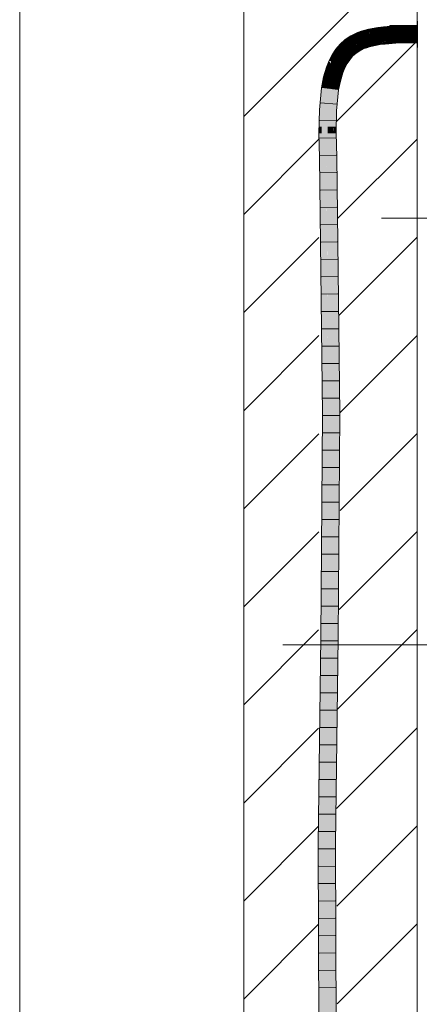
# Model space of a CAD drawing. Extents: x -420 to 300, y 62 to 1162.
# Tile 101 of 130: x 233.52 to 239.28, y 642.15 to 656.35. Entities that reach past the tile are written whole.
import ezdxf
from ezdxf.lldxf.tags import DXFTag

# ---------------------------------------------------------------- set-up
doc = ezdxf.new("R2010")
doc.units = 0
doc.layers.get('0').update_dxf_attribs({"lineweight": 35})
doc.layers.add('E_Detail_Linie_Text_Bem', color=7, linetype='Continuous', lineweight=13)
for name, color, linetype, lineweight, true_color in [('E_Detail_Wandschraffur', 7, 'Continuous', 5, 0xc0c0c0), ('E_Leerrohr 25-A06G9FCX8I', 7, 'Continuous', 9, 0xff8000), ('E_Leerrohr 25-Shading', 7, 'Continuous', 9, 0xff8000)]:
    doc.layers.add(name, color=color, linetype=linetype, lineweight=lineweight, true_color=true_color)
tags = doc.linetypes.add('fein_strichliert', pattern=[4, 1, -2, 1]).pattern_tags.tags
tags[8:9] = [DXFTag(74, 4), DXFTag(75, 0), DXFTag(340, '0'), DXFTag(46, 0.0), DXFTag(50, 0.0), DXFTag(44, 0.0), DXFTag(45, 0.0)]
tags[6:7] = [DXFTag(74, 4), DXFTag(75, 0), DXFTag(340, '0'), DXFTag(46, 0.0), DXFTag(50, 0.0), DXFTag(44, 0.0), DXFTag(45, 0.0)]
tags[4:5] = [DXFTag(74, 4), DXFTag(75, 0), DXFTag(340, '0'), DXFTag(46, 0.0), DXFTag(50, 0.0), DXFTag(44, 0.0), DXFTag(45, 0.0)]
tags = doc.linetypes.add('fein_strichliert-A06G9FCV8I', pattern=[4, 1, -2, 1]).pattern_tags.tags
tags[8:9] = [DXFTag(74, 4), DXFTag(75, 0), DXFTag(340, '0'), DXFTag(46, 0.0), DXFTag(50, 0.0), DXFTag(44, 0.0), DXFTag(45, 0.0)]
tags[6:7] = [DXFTag(74, 4), DXFTag(75, 0), DXFTag(340, '0'), DXFTag(46, 0.0), DXFTag(50, 0.0), DXFTag(44, 0.0), DXFTag(45, 0.0)]
tags[4:5] = [DXFTag(74, 4), DXFTag(75, 0), DXFTag(340, '0'), DXFTag(46, 0.0), DXFTag(50, 0.0), DXFTag(44, 0.0), DXFTag(45, 0.0)]
tags = doc.linetypes.add('STRICHPUNKT2-A06G9FCY8I', pattern=[12.7, 6.35, -3.175, 0, -3.175]).pattern_tags.tags
tags[10:11] = [DXFTag(74, 4), DXFTag(75, 0), DXFTag(340, '0'), DXFTag(46, 0.0), DXFTag(50, 0.0), DXFTag(44, 0.0), DXFTag(45, 0.0)]
tags[8:9] = [DXFTag(74, 4), DXFTag(75, 0), DXFTag(340, '0'), DXFTag(46, 0.0), DXFTag(50, 0.0), DXFTag(44, 0.0), DXFTag(45, 0.0)]
tags[6:7] = [DXFTag(74, 4), DXFTag(75, 0), DXFTag(340, '0'), DXFTag(46, 0.0), DXFTag(50, 0.0), DXFTag(44, 0.0), DXFTag(45, 0.0)]
tags[4:5] = [DXFTag(74, 4), DXFTag(75, 0), DXFTag(340, '0'), DXFTag(46, 0.0), DXFTag(50, 0.0), DXFTag(44, 0.0), DXFTag(45, 0.0)]

# ---------------------------------------------------------------- blocks, each defined once
blk = doc.blocks.new('Shading-A06G9EZD8I', base_point=(169.783, 721.989))
at = {"layer": 'E_Leerrohr 25-Shading', "color": 43, "true_color": 0xd7ab7f}
for points in [[(238.598, 656.224), (238.544, 656.212), (238.604, 656.196), (238.552, 656.177)], [(238.679, 656.238), (238.598, 656.224), (238.681, 656.219), (238.604, 656.196)], [(238.604, 656.196), (238.605, 656.188), (238.681, 656.219), (238.684, 656.201)], [(238.763, 656.248), (238.679, 656.238), (238.764, 656.236), (238.681, 656.219)], [(238.681, 656.219), (238.684, 656.201), (238.764, 656.236), (238.766, 656.211)], [(238.926, 656.26), (238.763, 656.248), (238.927, 656.256), (238.764, 656.236)], [(238.764, 656.236), (238.766, 656.211), (238.927, 656.256), (238.928, 656.223)], [(239.09, 656.264), (238.926, 656.26), (239.09, 656.263), (238.927, 656.256)], [(238.927, 656.256), (238.928, 656.223), (239.09, 656.263), (239.09, 656.227)], [(239.09, 656.264), (239.09, 656.227), (239.246, 656.264), (239.246, 656.228)], [(238.289, 656.115), (238.21, 656.062), (238.305, 656.089), (238.22, 656.05)], [(238.305, 656.089), (238.22, 656.05), (238.24, 656.038), (238.232, 656.034)], [(238.305, 656.089), (238.24, 656.038), (238.308, 656.084)], [(238.34, 656.142), (238.289, 656.115), (238.344, 656.103), (238.305, 656.089)], [(238.305, 656.089), (238.308, 656.084), (238.344, 656.103)], [(238.34, 656.142), (238.356, 656.109), (238.389, 656.164), (238.403, 656.13)], [(238.34, 656.142), (238.344, 656.103), (238.356, 656.109)], [(238.389, 656.164), (238.403, 656.13), (238.44, 656.182), (238.451, 656.148)], [(238.44, 656.182), (238.451, 656.148), (238.491, 656.198), (238.501, 656.163)], [(238.491, 656.198), (238.501, 656.163), (238.544, 656.212), (238.552, 656.177)], [(238.552, 656.177), (238.552, 656.177), (238.604, 656.196), (238.605, 656.188)], [(238.124, 655.959), (238.097, 655.949), (238.092, 655.912), (238.075, 655.924)], [(238.124, 655.959), (238.092, 655.912), (238.12, 655.947), (238.094, 655.91)], [(238.094, 655.91), (238.096, 655.909), (238.12, 655.947), (238.118, 655.94)], [(238.118, 655.94), (238.096, 655.909), (238.112, 655.924), (238.099, 655.906)], [(238.138, 655.997), (238.097, 655.949), (238.149, 655.987)], [(238.139, 655.98), (238.097, 655.949), (238.124, 655.959)], [(238.104, 655.902), (238.139, 655.945), (238.13, 655.949), (238.145, 655.96)], [(238.104, 655.902), (238.13, 655.949), (238.112, 655.924)], [(238.136, 655.939), (238.136, 655.939), (238.104, 655.902), (238.139, 655.945)], [(238.13, 655.949), (238.118, 655.94), (238.112, 655.924)], [(238.132, 655.961), (238.118, 655.94), (238.14, 655.964), (238.13, 655.949)], [(238.132, 655.961), (238.129, 655.96), (238.118, 655.94), (238.12, 655.947)], [(238.129, 655.96), (238.124, 655.959), (238.12, 655.947)], [(238.139, 655.98), (238.124, 655.959), (238.147, 655.985), (238.143, 655.98)], [(238.143, 655.98), (238.124, 655.959), (238.13, 655.961)], [(238.13, 655.961), (238.124, 655.959), (238.129, 655.96)], [(238.132, 655.961), (238.133, 655.962), (238.129, 655.96), (238.13, 655.961)], [(238.149, 655.987), (238.143, 655.98), (238.133, 655.962), (238.13, 655.961)], [(238.14, 655.964), (238.13, 655.949), (238.148, 655.966), (238.145, 655.96)], [(238.132, 655.961), (238.14, 655.964), (238.133, 655.962), (238.141, 655.966)], [(238.149, 655.987), (238.133, 655.962), (238.15, 655.986)], [(238.15, 655.986), (238.133, 655.962), (238.153, 655.982), (238.141, 655.966)], [(238.139, 655.943), (238.158, 655.97), (238.136, 655.939), (238.157, 655.968)], [(238.136, 655.939), (238.157, 655.968), (238.139, 655.945)], [(238.228, 656.032), (238.157, 656.014), (238.149, 655.987), (238.138, 655.997)], [(238.139, 655.943), (238.164, 655.972), (238.158, 655.97)], [(238.139, 655.945), (238.158, 655.97), (238.145, 655.96)], [(238.141, 655.966), (238.14, 655.964), (238.149, 655.969), (238.148, 655.966)], [(238.153, 655.982), (238.141, 655.966), (238.154, 655.982), (238.149, 655.969)], [(238.143, 655.98), (238.149, 655.987), (238.147, 655.985)], [(238.145, 655.96), (238.158, 655.97), (238.148, 655.966)], [(238.148, 655.966), (238.158, 655.97), (238.149, 655.969), (238.161, 655.974)], [(238.152, 655.988), (238.149, 655.987), (238.15, 655.986)], [(238.149, 655.969), (238.161, 655.974), (238.154, 655.982)], [(238.165, 655.996), (238.152, 655.988), (238.153, 655.982), (238.15, 655.986)], [(238.153, 655.982), (238.154, 655.982), (238.156, 655.986)], [(238.154, 655.982), (238.161, 655.974), (238.165, 655.996), (238.197, 656.014)], [(238.154, 655.982), (238.165, 655.996), (238.156, 655.986)], [(238.21, 656.062), (238.157, 656.014), (238.22, 656.05)], [(238.22, 656.05), (238.157, 656.014), (238.232, 656.034), (238.228, 656.032)], [(238.164, 655.972), (238.161, 655.974), (238.158, 655.97)], [(238.161, 655.974), (238.164, 655.972), (238.214, 656.024), (238.18, 655.986)], [(238.161, 655.974), (238.214, 656.024), (238.197, 656.014)], [(238.18, 655.986), (238.233, 656.033), (238.214, 656.024), (238.228, 656.032)], [(238.228, 656.032), (238.233, 656.033), (238.232, 656.034)], [(238.232, 656.034), (238.233, 656.033), (238.24, 656.038)], [(238.401, 655.93), (238.401, 655.933), (238.341, 655.893)], [(238.342, 655.892), (238.4, 655.926), (238.341, 655.893), (238.401, 655.93)], [(238.4, 655.926), (238.404, 655.928), (238.401, 655.93), (238.402, 655.932)], [(238.402, 655.932), (238.434, 655.946), (238.401, 655.933), (238.433, 655.949)], [(238.402, 655.932), (238.401, 655.933), (238.401, 655.93)], [(238.404, 655.928), (238.436, 655.942), (238.402, 655.932), (238.434, 655.946)], [(238.407, 655.924), (238.439, 655.937), (238.404, 655.928), (238.436, 655.942)], [(238.41, 655.919), (238.442, 655.931), (238.407, 655.924), (238.439, 655.937)], [(238.444, 655.925), (238.442, 655.931), (238.413, 655.914), (238.41, 655.919)], [(238.47, 655.964), (238.469, 655.966), (238.433, 655.949), (238.433, 655.95)], [(238.434, 655.946), (238.472, 655.96), (238.433, 655.949), (238.47, 655.964)], [(238.436, 655.942), (238.474, 655.955), (238.434, 655.946), (238.472, 655.96)], [(238.439, 655.937), (238.476, 655.949), (238.436, 655.942), (238.474, 655.955)], [(238.442, 655.931), (238.479, 655.943), (238.439, 655.937), (238.476, 655.949)], [(238.481, 655.936), (238.479, 655.943), (238.444, 655.925), (238.442, 655.931)], [(238.444, 655.925), (238.449, 655.917), (238.481, 655.936), (238.483, 655.932)], [(238.509, 655.979), (238.508, 655.98), (238.469, 655.965), (238.469, 655.966)], [(238.47, 655.964), (238.509, 655.976), (238.469, 655.965), (238.509, 655.979)], [(238.472, 655.96), (238.509, 655.971), (238.47, 655.964), (238.509, 655.976)], [(238.474, 655.955), (238.51, 655.964), (238.472, 655.96), (238.509, 655.971)], [(238.476, 655.949), (238.511, 655.957), (238.474, 655.955), (238.51, 655.964)], [(238.479, 655.943), (238.512, 655.95), (238.476, 655.949), (238.511, 655.957)], [(238.512, 655.943), (238.512, 655.95), (238.481, 655.936), (238.479, 655.943)], [(238.481, 655.936), (238.483, 655.932), (238.512, 655.943)], [(238.548, 655.99), (238.55, 655.993), (238.509, 655.979), (238.508, 655.98)], [(238.509, 655.979), (238.508, 655.98), (238.509, 655.979)], [(238.51, 655.976), (238.547, 655.986), (238.509, 655.979), (238.548, 655.99)], [(238.509, 655.971), (238.511, 655.971), (238.509, 655.976), (238.51, 655.976)], [(238.51, 655.964), (238.514, 655.965), (238.509, 655.971), (238.511, 655.971)], [(238.511, 655.971), (238.544, 655.979), (238.51, 655.976), (238.547, 655.986)], [(238.511, 655.957), (238.516, 655.958), (238.51, 655.964), (238.514, 655.965)], [(238.514, 655.965), (238.541, 655.971), (238.511, 655.971), (238.544, 655.979)], [(238.512, 655.95), (238.518, 655.951), (238.511, 655.957), (238.516, 655.958)], [(238.52, 655.946), (238.518, 655.951), (238.512, 655.943), (238.512, 655.95)], [(238.516, 655.958), (238.537, 655.962), (238.514, 655.965), (238.541, 655.971)], [(238.518, 655.951), (238.534, 655.954), (238.516, 655.958), (238.537, 655.962)], [(238.532, 655.949), (238.534, 655.954), (238.52, 655.946), (238.518, 655.951)], [(238.532, 655.949), (238.56, 655.958), (238.558, 655.964)], [(238.534, 655.954), (238.532, 655.949), (238.543, 655.956)], [(238.543, 655.956), (238.537, 655.962), (238.534, 655.954)], [(238.537, 655.962), (238.558, 655.966), (238.541, 655.971), (238.555, 655.974)], [(238.543, 655.956), (238.558, 655.964), (238.537, 655.962), (238.558, 655.966)], [(238.541, 655.971), (238.555, 655.974), (238.544, 655.979), (238.553, 655.981)], [(238.544, 655.979), (238.553, 655.981), (238.547, 655.986), (238.552, 655.987)], [(238.547, 655.986), (238.552, 655.987), (238.548, 655.99), (238.551, 655.99)], [(238.551, 655.99), (238.55, 655.993), (238.548, 655.99)], [(238.594, 656.003), (238.593, 656.005), (238.551, 655.993), (238.55, 655.993)], [(238.555, 655.991), (238.55, 655.993), (238.551, 655.99)], [(238.555, 655.991), (238.594, 656), (238.551, 655.993), (238.594, 656.003)], [(238.552, 655.987), (238.562, 655.989), (238.551, 655.99), (238.555, 655.991)], [(238.553, 655.981), (238.574, 655.984), (238.552, 655.987), (238.562, 655.989)], [(238.555, 655.974), (238.589, 655.978), (238.553, 655.981), (238.574, 655.984)], [(238.595, 655.995), (238.594, 656), (238.562, 655.989), (238.555, 655.991)], [(238.558, 655.966), (238.589, 655.978), (238.555, 655.974)], [(238.558, 655.964), (238.56, 655.958), (238.599, 655.982), (238.602, 655.969)], [(238.565, 655.967), (238.59, 655.979), (238.558, 655.966), (238.589, 655.978)], [(238.558, 655.966), (238.558, 655.964), (238.565, 655.967)], [(238.562, 655.989), (238.574, 655.984), (238.595, 655.995), (238.597, 655.988)], [(238.574, 655.984), (238.589, 655.978), (238.597, 655.988), (238.599, 655.982)], [(238.59, 655.979), (238.599, 655.982), (238.589, 655.978)], [(238.639, 656.007), (238.638, 656.014), (238.594, 656), (238.593, 656.005)], [(238.595, 655.995), (238.64, 656.001), (238.594, 656), (238.639, 656.007)], [(238.597, 655.988), (238.641, 655.998), (238.595, 655.995), (238.64, 656.001)], [(238.641, 655.998), (238.597, 655.988), (238.621, 655.99)], [(238.597, 655.988), (238.599, 655.982), (238.621, 655.99)], [(238.599, 655.982), (238.602, 655.969), (238.641, 655.998), (238.645, 655.978)], [(238.711, 656.019), (238.709, 656.026), (238.64, 656.001), (238.638, 656.014)], [(238.711, 656.019), (238.64, 656.001), (238.657, 656.003)], [(238.64, 656.001), (238.641, 655.998), (238.657, 656.003)], [(238.641, 655.998), (238.645, 655.978), (238.711, 656.019), (238.715, 655.99)], [(238.782, 656.035), (238.709, 656.026), (238.782, 656.034), (238.711, 656.019)], [(238.748, 656.026), (238.711, 656.019), (238.785, 655.999), (238.715, 655.99)], [(238.782, 656.034), (238.748, 656.026), (238.782, 656.029)], [(238.748, 656.026), (238.785, 655.999), (238.782, 656.029)], [(238.815, 656.036), (238.782, 656.034), (238.913, 656.039), (238.788, 656.034)], [(238.815, 656.038), (238.782, 656.035), (238.782, 656.034)], [(238.796, 656.035), (238.782, 656.034), (238.815, 656.036)], [(238.891, 656.032), (238.782, 656.034), (238.782, 656.029)], [(238.785, 655.999), (238.891, 656.032), (238.782, 656.029)], [(238.939, 656.01), (238.937, 656.033), (238.785, 655.999), (238.891, 656.032)], [(238.788, 656.034), (238.891, 656.032), (238.913, 656.039)], [(238.809, 656.037), (238.796, 656.035), (238.86, 656.04), (238.815, 656.036)], [(238.937, 656.047), (238.815, 656.038), (238.86, 656.04), (238.809, 656.037)], [(238.922, 656.042), (238.93, 656.044), (238.815, 656.036), (238.86, 656.04)], [(238.815, 656.036), (238.913, 656.039), (238.922, 656.042)], [(238.93, 656.044), (238.937, 656.047), (238.86, 656.04)], [(238.891, 656.032), (238.937, 656.033), (238.913, 656.039), (238.937, 656.04)], [(238.913, 656.039), (238.937, 656.04), (238.922, 656.042), (238.937, 656.043)], [(238.922, 656.042), (238.937, 656.043), (238.93, 656.044), (238.937, 656.045)], [(238.937, 656.045), (238.937, 656.047), (238.93, 656.044)], [(239.093, 656.046), (239.093, 656.05), (238.937, 656.045), (238.937, 656.047)], [(238.937, 656.043), (239.093, 656.042), (238.937, 656.045), (239.093, 656.046)], [(238.937, 656.04), (239.093, 656.038), (238.937, 656.043), (239.093, 656.042)], [(239.093, 656.029), (239.093, 656.038), (238.937, 656.033), (238.937, 656.04)], [(238.937, 656.033), (238.939, 656.01), (239.093, 656.029), (239.093, 656.014)], [(239.246, 656.037), (239.246, 656.051), (239.093, 656.042), (239.093, 656.05)], [(239.093, 656.038), (239.246, 656.032), (239.093, 656.042), (239.246, 656.037)], [(239.246, 656.02), (239.246, 656.032), (239.093, 656.029), (239.093, 656.038)], [(239.093, 656.029), (239.093, 656.014), (239.246, 656.02), (239.246, 656.014)], [(238.028, 655.841), (238.022, 655.844), (238.005, 655.746), (237.977, 655.759)], [(238.046, 655.83), (238.028, 655.841), (238.009, 655.744), (238.005, 655.746)], [(238.009, 655.744), (238.01, 655.743), (238.028, 655.788), (238.025, 655.774)], [(238.035, 655.865), (238.022, 655.844), (238.028, 655.841)], [(238.034, 655.789), (238.038, 655.802), (238.024, 655.768)], [(238.024, 655.768), (238.037, 655.799), (238.025, 655.774)], [(238.024, 655.768), (238.024, 655.768), (238.037, 655.799), (238.036, 655.798)], [(238.025, 655.774), (238.037, 655.799), (238.028, 655.788), (238.041, 655.818)], [(238.092, 655.912), (238.075, 655.924), (238.028, 655.841), (238.035, 655.865)], [(238.092, 655.912), (238.028, 655.841), (238.046, 655.83)], [(238.051, 655.827), (238.049, 655.828), (238.034, 655.789), (238.038, 655.802)], [(238.034, 655.789), (238.053, 655.826), (238.051, 655.827)], [(238.036, 655.798), (238.038, 655.802), (238.037, 655.799)], [(238.037, 655.799), (238.038, 655.802), (238.041, 655.818), (238.046, 655.83)], [(238.049, 655.828), (238.046, 655.83), (238.038, 655.802)], [(238.049, 655.828), (238.07, 655.866), (238.046, 655.83), (238.075, 655.882)], [(238.051, 655.827), (238.068, 655.858), (238.049, 655.828), (238.07, 655.866)], [(238.068, 655.858), (238.051, 655.827), (238.062, 655.838), (238.053, 655.826)], [(238.062, 655.838), (238.096, 655.909), (238.062, 655.838), (238.068, 655.858)], [(238.096, 655.909), (238.062, 655.838), (238.099, 655.906)], [(238.062, 655.838), (238.104, 655.902), (238.099, 655.906)], [(238.068, 655.858), (238.096, 655.909), (238.07, 655.866), (238.094, 655.91)], [(238.07, 655.866), (238.094, 655.91), (238.075, 655.882), (238.092, 655.912)], [(238.099, 655.906), (238.104, 655.902), (238.112, 655.924)], [(238.247, 655.795), (238.245, 655.796), (238.206, 655.736)], [(238.207, 655.735), (238.249, 655.793), (238.206, 655.736), (238.247, 655.795)], [(238.256, 655.787), (238.249, 655.793), (238.211, 655.733), (238.207, 655.735)], [(238.292, 655.847), (238.29, 655.848), (238.245, 655.796)], [(238.247, 655.795), (238.294, 655.845), (238.245, 655.796), (238.292, 655.847)], [(238.249, 655.793), (238.297, 655.842), (238.247, 655.795), (238.294, 655.845)], [(238.306, 655.833), (238.297, 655.842), (238.256, 655.787), (238.249, 655.793)], [(238.306, 655.833), (238.256, 655.787), (238.312, 655.827), (238.262, 655.783)], [(238.312, 655.827), (238.262, 655.783), (238.313, 655.825), (238.265, 655.781)], [(238.265, 655.781), (238.275, 655.773), (238.313, 655.825), (238.316, 655.822)], [(238.342, 655.892), (238.341, 655.893), (238.29, 655.848)], [(238.292, 655.847), (238.344, 655.889), (238.29, 655.848), (238.342, 655.892)], [(238.294, 655.845), (238.347, 655.886), (238.292, 655.847), (238.344, 655.889)], [(238.297, 655.842), (238.35, 655.882), (238.294, 655.845), (238.347, 655.886)], [(238.36, 655.869), (238.35, 655.882), (238.306, 655.833), (238.297, 655.842)], [(238.36, 655.869), (238.306, 655.833), (238.352, 655.854), (238.312, 655.827)], [(238.352, 655.854), (238.312, 655.827), (238.341, 655.844), (238.313, 655.825)], [(238.313, 655.825), (238.316, 655.822), (238.341, 655.844)], [(238.344, 655.889), (238.398, 655.919), (238.342, 655.892), (238.4, 655.926)], [(238.347, 655.886), (238.397, 655.913), (238.344, 655.889), (238.398, 655.919)], [(238.35, 655.882), (238.396, 655.905), (238.347, 655.886), (238.397, 655.913)], [(238.392, 655.883), (238.396, 655.905), (238.36, 655.869), (238.35, 655.882)], [(238.36, 655.869), (238.352, 655.854), (238.364, 655.864)], [(238.36, 655.869), (238.364, 655.864), (238.392, 655.883)], [(238.42, 655.902), (238.413, 655.914), (238.392, 655.883), (238.396, 655.905)], [(238.396, 655.905), (238.413, 655.914), (238.397, 655.913), (238.41, 655.919)], [(238.397, 655.913), (238.41, 655.919), (238.398, 655.919), (238.407, 655.924)], [(238.398, 655.919), (238.407, 655.924), (238.4, 655.926), (238.404, 655.928)], [(238.413, 655.914), (238.42, 655.902), (238.444, 655.925), (238.449, 655.917)], [(237.94, 655.666), (237.923, 655.611), (237.974, 655.654), (237.96, 655.605)], [(237.999, 655.716), (237.999, 655.716), (237.94, 655.666), (237.963, 655.723)], [(237.999, 655.716), (237.94, 655.666), (237.974, 655.654)], [(237.999, 655.716), (237.977, 655.759), (237.963, 655.723)], [(238.009, 655.744), (238.005, 655.746), (237.999, 655.716)], [(237.999, 655.716), (238.01, 655.743), (238.009, 655.744)], [(238.01, 655.743), (238.024, 655.768), (238.025, 655.774)], [(238.143, 655.597), (238.177, 655.666), (238.142, 655.597), (238.172, 655.669)], [(238.172, 655.669), (238.171, 655.669), (238.142, 655.597)], [(238.149, 655.595), (238.182, 655.664), (238.16, 655.633), (238.177, 655.666)], [(238.158, 655.592), (238.192, 655.66), (238.149, 655.595), (238.182, 655.664)], [(238.162, 655.59), (238.196, 655.658), (238.158, 655.592), (238.192, 655.66)], [(238.162, 655.59), (238.164, 655.59), (238.196, 655.658), (238.198, 655.657)], [(238.164, 655.59), (238.169, 655.588), (238.198, 655.657), (238.203, 655.655)], [(238.169, 655.588), (238.176, 655.585), (238.203, 655.655), (238.204, 655.654)], [(238.176, 655.678), (238.171, 655.669), (238.197, 655.711), (238.193, 655.705)], [(238.193, 655.705), (238.171, 655.669), (238.173, 655.669)], [(238.173, 655.669), (238.171, 655.669), (238.172, 655.669)], [(238.177, 655.666), (238.179, 655.669), (238.172, 655.669), (238.173, 655.669)], [(238.207, 655.727), (238.193, 655.705), (238.179, 655.669), (238.173, 655.669)], [(238.176, 655.678), (238.177, 655.681), (238.206, 655.736), (238.206, 655.733)], [(238.177, 655.681), (238.207, 655.727), (238.206, 655.733)], [(238.186, 655.669), (238.179, 655.669), (238.182, 655.664), (238.177, 655.666)], [(238.207, 655.727), (238.179, 655.669), (238.208, 655.714)], [(238.209, 655.707), (238.208, 655.714), (238.186, 655.669), (238.179, 655.669)], [(238.198, 655.67), (238.186, 655.669), (238.192, 655.66), (238.182, 655.664)], [(238.198, 655.67), (238.211, 655.689), (238.186, 655.669), (238.209, 655.707)], [(238.192, 655.66), (238.196, 655.658), (238.198, 655.67), (238.204, 655.67)], [(238.193, 655.705), (238.207, 655.727), (238.197, 655.711)], [(238.204, 655.67), (238.196, 655.658), (238.206, 655.67), (238.198, 655.657)], [(238.211, 655.682), (238.211, 655.689), (238.204, 655.67), (238.198, 655.67)], [(238.198, 655.657), (238.203, 655.655), (238.206, 655.67), (238.213, 655.67)], [(238.203, 655.655), (238.204, 655.654), (238.213, 655.67)], [(238.211, 655.682), (238.204, 655.67), (238.212, 655.678), (238.206, 655.67)], [(238.207, 655.735), (238.206, 655.736), (238.206, 655.736)], [(238.207, 655.735), (238.206, 655.736), (238.206, 655.733)], [(238.207, 655.727), (238.211, 655.733), (238.206, 655.733), (238.207, 655.735)], [(238.206, 655.67), (238.213, 655.67), (238.212, 655.678)], [(238.217, 655.729), (238.211, 655.733), (238.208, 655.714), (238.207, 655.727)], [(238.221, 655.727), (238.217, 655.729), (238.209, 655.707), (238.208, 655.714)], [(238.231, 655.721), (238.221, 655.727), (238.211, 655.689), (238.209, 655.707)], [(238.256, 655.787), (238.211, 655.733), (238.262, 655.783), (238.217, 655.729)], [(238.211, 655.689), (238.211, 655.682), (238.231, 655.721), (238.235, 655.718)], [(238.235, 655.718), (238.211, 655.682), (238.237, 655.717), (238.212, 655.678)], [(238.26, 655.774), (238.262, 655.783), (238.221, 655.727), (238.217, 655.729)], [(238.231, 655.721), (238.252, 655.746), (238.221, 655.727), (238.26, 655.774)], [(238.248, 655.734), (238.252, 655.746), (238.235, 655.718), (238.231, 655.721)], [(238.235, 655.718), (238.237, 655.717), (238.248, 655.734)], [(238.252, 655.746), (238.248, 655.734), (238.274, 655.773)], [(238.274, 655.773), (238.26, 655.774), (238.252, 655.746)], [(238.265, 655.781), (238.262, 655.783), (238.26, 655.774)], [(238.274, 655.773), (238.275, 655.773), (238.26, 655.774), (238.265, 655.781)], [(237.867, 655.368), (237.903, 655.363), (237.898, 655.524), (237.933, 655.515)], [(237.923, 655.611), (237.898, 655.524), (237.96, 655.605), (237.933, 655.515)], [(238.144, 655.596), (238.143, 655.597), (238.105, 655.473)], [(238.105, 655.473), (238.143, 655.597), (238.136, 655.58)], [(238.112, 655.487), (238.149, 655.595), (238.105, 655.473), (238.144, 655.596)], [(238.115, 655.471), (238.134, 655.525), (238.108, 655.473), (238.112, 655.487)], [(238.158, 655.592), (238.149, 655.595), (238.134, 655.525), (238.112, 655.487)], [(238.118, 655.47), (238.146, 655.547), (238.115, 655.471), (238.134, 655.525)], [(238.118, 655.47), (238.12, 655.47), (238.146, 655.547), (238.152, 655.557)], [(238.152, 655.557), (238.12, 655.47), (238.165, 655.575), (238.126, 655.468)], [(238.165, 655.575), (238.126, 655.468), (238.173, 655.574), (238.14, 655.465)], [(238.134, 655.525), (238.146, 655.547), (238.158, 655.592), (238.162, 655.59)], [(238.143, 655.597), (238.142, 655.597), (238.136, 655.58)], [(238.16, 655.633), (238.143, 655.597), (238.144, 655.596)], [(238.149, 655.595), (238.16, 655.633), (238.144, 655.596)], [(238.162, 655.59), (238.146, 655.547), (238.164, 655.59), (238.152, 655.557)], [(238.152, 655.557), (238.165, 655.575), (238.162, 655.576)], [(238.159, 655.576), (238.152, 655.557), (238.162, 655.576)], [(238.164, 655.59), (238.159, 655.576), (238.169, 655.588), (238.162, 655.576)], [(238.165, 655.575), (238.169, 655.588), (238.162, 655.576)], [(238.169, 655.588), (238.165, 655.575), (238.176, 655.585), (238.173, 655.574)], [(237.837, 655.05), (237.873, 655.048), (237.867, 655.368), (237.903, 655.363)], [(238.084, 655.34), (238.115, 655.471), (238.079, 655.341), (238.108, 655.473)], [(238.108, 655.473), (238.105, 655.473), (238.079, 655.341)], [(238.087, 655.34), (238.118, 655.47), (238.084, 655.34), (238.115, 655.471)], [(238.12, 655.47), (238.118, 655.47), (238.088, 655.34), (238.087, 655.34)], [(238.095, 655.339), (238.126, 655.468), (238.088, 655.34), (238.12, 655.47)], [(238.095, 655.339), (238.115, 655.336), (238.126, 655.468), (238.14, 655.465)], [(238.112, 655.487), (238.105, 655.473), (238.108, 655.473)], [(238.084, 655.34), (238.079, 655.341), (238.05, 655.039)], [(238.051, 655.038), (238.087, 655.34), (238.05, 655.039), (238.084, 655.34)], [(238.088, 655.34), (238.087, 655.34), (238.052, 655.038), (238.051, 655.038)], [(238.06, 655.038), (238.095, 655.339), (238.052, 655.038), (238.088, 655.34)], [(238.06, 655.038), (238.086, 655.036), (238.095, 655.339), (238.115, 655.336)], [(237.837, 655.05), (237.833, 654.807), (237.873, 655.048), (237.87, 654.807)], [(238.045, 654.712), (238.052, 655.038), (238.046, 654.809), (238.051, 655.038)], [(238.051, 655.038), (238.05, 655.038), (238.046, 654.809)], [(238.052, 655.038), (238.047, 654.809), (238.06, 655.038), (238.049, 654.809)], [(238.055, 654.809), (238.06, 655.038), (238.049, 654.809)], [(238.051, 655.038), (238.05, 655.039), (238.05, 655.038)], [(238.06, 655.038), (238.055, 654.809), (238.086, 655.036), (238.083, 654.81)], [(237.833, 654.807), (237.831, 654.711), (237.87, 654.807), (237.868, 654.711)], [(238.047, 654.809), (238.045, 654.712), (238.049, 654.809)], [(238.054, 654.712), (238.055, 654.809), (238.045, 654.712), (238.049, 654.809)], [(238.055, 654.809), (238.054, 654.712), (238.083, 654.81), (238.081, 654.712)], [(237.838, 654.37), (237.875, 654.37), (237.831, 654.711), (237.868, 654.711)], [(238.045, 654.712), (238.052, 654.372), (238.054, 654.712), (238.062, 654.372)], [(238.062, 654.372), (238.088, 654.373), (238.054, 654.712), (238.081, 654.712)], [(237.884, 650.665), (237.921, 650.665), (237.838, 654.37), (237.875, 654.37)], [(238.052, 654.372), (238.097, 650.666), (238.062, 654.372), (238.114, 650.666)], [(238.114, 650.666), (238.134, 650.666), (238.062, 654.372), (238.088, 654.373)], [(237.858, 647.449), (237.895, 647.449), (237.884, 650.665), (237.921, 650.665)], [(238.097, 650.666), (238.072, 647.447), (238.114, 650.666), (238.082, 647.447)], [(238.082, 647.447), (238.108, 647.447), (238.114, 650.666), (238.134, 650.666)], [(237.821, 644.466), (237.857, 644.466), (237.858, 647.449), (237.895, 647.449)], [(238.034, 644.465), (238.071, 644.465), (238.082, 647.447), (238.108, 647.447)], [(238.072, 647.447), (238.034, 644.465), (238.082, 647.447)], [(237.821, 644.466), (237.823, 643.607), (237.857, 644.466), (237.859, 643.893)], [(238.034, 644.465), (238.037, 643.685), (238.071, 644.465), (238.074, 643.313)], [(237.823, 643.607), (237.83, 641.461), (237.859, 643.893), (237.867, 641.462)], [(238.037, 643.685), (238.043, 641.465), (238.074, 643.313), (238.08, 641.466)]]:
    blk.add_solid(points, dxfattribs=at)
at = {"layer": 'E_Leerrohr 25-Shading', "color": 31, "true_color": 0xfabd7f}
for points in [[(238.932, 656.143), (238.928, 656.223), (238.772, 656.151), (238.766, 656.211)], [(239.09, 656.227), (238.928, 656.223), (239.091, 656.139), (238.932, 656.138)], [(239.09, 656.227), (239.091, 656.139), (239.246, 656.228), (239.246, 656.139)], [(238.308, 656.084), (238.24, 656.038), (238.327, 656.053)], [(238.374, 656.059), (238.344, 656.103), (238.327, 656.053), (238.308, 656.084)], [(238.356, 656.109), (238.344, 656.103), (238.358, 656.105)], [(238.358, 656.105), (238.344, 656.103), (238.379, 656.06), (238.374, 656.059)], [(238.403, 656.13), (238.356, 656.109), (238.41, 656.111), (238.358, 656.105)], [(238.41, 656.111), (238.358, 656.105), (238.429, 656.066), (238.379, 656.06)], [(238.451, 656.148), (238.403, 656.13), (238.462, 656.116), (238.41, 656.111)], [(238.462, 656.116), (238.41, 656.111), (238.477, 656.071), (238.429, 656.066)], [(238.501, 656.163), (238.451, 656.148), (238.513, 656.121), (238.462, 656.116)], [(238.513, 656.121), (238.462, 656.116), (238.513, 656.074), (238.477, 656.071)], [(238.477, 656.071), (238.48, 656.064), (238.513, 656.074)], [(238.536, 656.023), (238.513, 656.074), (238.494, 656.022), (238.48, 656.064)], [(238.552, 656.177), (238.501, 656.163), (238.565, 656.125), (238.513, 656.121)], [(238.513, 656.121), (238.525, 656.078), (238.565, 656.125), (238.573, 656.091)], [(238.513, 656.121), (238.513, 656.074), (238.525, 656.078)], [(238.525, 656.078), (238.513, 656.074), (238.527, 656.071)], [(238.527, 656.071), (238.513, 656.074), (238.541, 656.024), (238.536, 656.023)], [(238.573, 656.091), (238.525, 656.078), (238.579, 656.062), (238.527, 656.071)], [(238.609, 656.167), (238.605, 656.188), (238.553, 656.176), (238.552, 656.177)], [(238.616, 656.128), (238.609, 656.167), (238.565, 656.125), (238.553, 656.176)], [(238.616, 656.128), (238.565, 656.125), (238.621, 656.104), (238.572, 656.092)], [(238.572, 656.092), (238.573, 656.091), (238.621, 656.104), (238.621, 656.101)], [(238.621, 656.101), (238.573, 656.091), (238.63, 656.055), (238.579, 656.062)], [(238.69, 656.158), (238.684, 656.201), (238.609, 656.167), (238.605, 656.188)], [(238.694, 656.132), (238.69, 656.158), (238.616, 656.128), (238.609, 656.167)], [(238.694, 656.132), (238.616, 656.128), (238.695, 656.122), (238.621, 656.104)], [(238.695, 656.122), (238.621, 656.104), (238.696, 656.116), (238.621, 656.101)], [(238.621, 656.101), (238.697, 656.114), (238.696, 656.116)], [(238.697, 656.114), (238.621, 656.101), (238.707, 656.046), (238.63, 656.055)], [(238.772, 656.151), (238.766, 656.211), (238.69, 656.158), (238.684, 656.201)], [(238.773, 656.135), (238.772, 656.151), (238.694, 656.132), (238.69, 656.158)], [(238.749, 656.134), (238.694, 656.132), (238.695, 656.122)], [(238.773, 656.135), (238.749, 656.134), (238.697, 656.114), (238.695, 656.122)], [(238.773, 656.135), (238.697, 656.114), (238.774, 656.123)], [(238.78, 656.052), (238.774, 656.123), (238.705, 656.054), (238.697, 656.114)], [(238.932, 656.138), (238.932, 656.143), (238.773, 656.135), (238.772, 656.151)], [(238.773, 656.135), (238.774, 656.123), (238.932, 656.138), (238.932, 656.135)], [(238.832, 656.052), (238.932, 656.135), (238.78, 656.052), (238.774, 656.123)], [(238.937, 656.051), (238.932, 656.135), (238.832, 656.052)], [(239.091, 656.139), (238.932, 656.135), (239.093, 656.05), (238.937, 656.051)], [(239.091, 656.139), (239.093, 656.05), (239.246, 656.139), (239.246, 656.051)], [(238.139, 655.943), (238.104, 655.902), (238.12, 655.891)], [(238.17, 655.965), (238.164, 655.972), (238.12, 655.891), (238.139, 655.943)], [(238.17, 655.965), (238.12, 655.891), (238.137, 655.877)], [(238.17, 655.965), (238.137, 655.877), (238.209, 655.928), (238.165, 655.856)], [(238.18, 655.986), (238.164, 655.972), (238.17, 655.965)], [(238.229, 655.957), (238.233, 656.033), (238.17, 655.965), (238.18, 655.986)], [(238.229, 655.957), (238.17, 655.965), (238.209, 655.928)], [(238.209, 655.928), (238.217, 655.92), (238.229, 655.957), (238.228, 655.934)], [(238.217, 655.92), (238.227, 655.91), (238.228, 655.934)], [(238.227, 655.91), (238.287, 655.963), (238.228, 655.934), (238.269, 655.986)], [(238.227, 655.91), (238.29, 655.848), (238.287, 655.963), (238.341, 655.893)], [(238.269, 655.986), (238.259, 655.999), (238.228, 655.934), (238.229, 655.957)], [(238.259, 655.999), (238.233, 656.033), (238.229, 655.957)], [(238.282, 656.027), (238.24, 656.038), (238.259, 655.999), (238.233, 656.033)], [(238.299, 656.048), (238.24, 656.038), (238.282, 656.027)], [(238.355, 656.009), (238.282, 656.027), (238.287, 655.963), (238.259, 655.999)], [(238.327, 656.053), (238.299, 656.048), (238.355, 656.009), (238.282, 656.027)], [(238.335, 655.995), (238.287, 655.963), (238.401, 655.933), (238.341, 655.893)], [(238.394, 656.029), (238.374, 656.059), (238.355, 656.009), (238.327, 656.053)], [(238.355, 656.009), (238.335, 655.995), (238.362, 655.996)], [(238.335, 655.995), (238.401, 655.933), (238.362, 655.996)], [(238.397, 655.998), (238.38, 656.022), (238.362, 655.996), (238.355, 656.009)], [(238.409, 655.982), (238.397, 655.998), (238.373, 655.979), (238.362, 655.996)], [(238.401, 655.933), (238.433, 655.95), (238.373, 655.979), (238.409, 655.982)], [(238.374, 656.059), (238.394, 656.029), (238.379, 656.06)], [(238.379, 656.06), (238.394, 656.029), (238.429, 656.066), (238.436, 656.048)], [(238.394, 656.029), (238.38, 656.022), (238.398, 656.022)], [(238.398, 656.022), (238.38, 656.022), (238.409, 655.998), (238.397, 655.998)], [(238.436, 656.048), (238.394, 656.029), (238.447, 656.022), (238.398, 656.022)], [(238.409, 655.998), (238.397, 655.998), (238.417, 655.983), (238.409, 655.982)], [(238.447, 656.022), (238.398, 656.022), (238.455, 656.001), (238.409, 655.998)], [(238.455, 656.001), (238.409, 655.998), (238.46, 655.988), (238.417, 655.983)], [(238.409, 655.982), (238.433, 655.95), (238.417, 655.983)], [(238.417, 655.983), (238.433, 655.95), (238.46, 655.988), (238.469, 655.966)], [(238.429, 656.066), (238.436, 656.048), (238.477, 656.071), (238.48, 656.064)], [(238.48, 656.064), (238.436, 656.048), (238.494, 656.022), (238.447, 656.022)], [(238.494, 656.022), (238.447, 656.022), (238.5, 656.005), (238.455, 656.001)], [(238.5, 656.005), (238.455, 656.001), (238.504, 655.994), (238.46, 655.988)], [(238.504, 655.994), (238.46, 655.988), (238.506, 655.987), (238.464, 655.979)], [(238.464, 655.979), (238.469, 655.966), (238.506, 655.987), (238.508, 655.98)], [(238.543, 656.009), (238.536, 656.023), (238.5, 656.005), (238.494, 656.022)], [(238.5, 656.005), (238.504, 655.994), (238.543, 656.009), (238.547, 656)], [(238.547, 656), (238.504, 655.994), (238.549, 655.995), (238.506, 655.987)], [(238.506, 655.987), (238.508, 655.98), (238.549, 655.995), (238.55, 655.993)], [(238.579, 656.062), (238.527, 656.071), (238.588, 656.025), (238.541, 656.024)], [(238.541, 656.024), (238.536, 656.023), (238.545, 656.009), (238.543, 656.009)], [(238.588, 656.025), (238.541, 656.024), (238.591, 656.013), (238.545, 656.009)], [(238.545, 656.009), (238.543, 656.009), (238.548, 656), (238.547, 656)], [(238.591, 656.013), (238.545, 656.009), (238.593, 656.007), (238.548, 656)], [(238.593, 656.007), (238.548, 656), (238.593, 656.005), (238.549, 655.995)], [(238.549, 655.995), (238.55, 655.993), (238.593, 656.005)], [(238.549, 655.995), (238.55, 655.993), (238.549, 655.995)], [(238.63, 656.055), (238.579, 656.062), (238.635, 656.027), (238.588, 656.025)], [(238.635, 656.027), (238.588, 656.025), (238.637, 656.018), (238.591, 656.013)], [(238.637, 656.018), (238.591, 656.013), (238.638, 656.014), (238.593, 656.007)], [(238.593, 656.007), (238.593, 656.005), (238.638, 656.014)], [(238.707, 656.046), (238.63, 656.055), (238.709, 656.031), (238.635, 656.027)], [(238.709, 656.031), (238.635, 656.027), (238.709, 656.026), (238.637, 656.018)], [(238.637, 656.018), (238.638, 656.014), (238.709, 656.026)], [(238.781, 656.039), (238.78, 656.052), (238.707, 656.046), (238.705, 656.054)], [(238.781, 656.039), (238.707, 656.046), (238.782, 656.035), (238.709, 656.031)], [(238.709, 656.031), (238.709, 656.026), (238.782, 656.035)], [(238.709, 656.031), (238.709, 656.026), (238.709, 656.026)], [(238.824, 656.045), (238.832, 656.052), (238.781, 656.044), (238.78, 656.052)], [(238.781, 656.039), (238.815, 656.038), (238.781, 656.044), (238.824, 656.045)], [(238.781, 656.039), (238.782, 656.035), (238.815, 656.038)], [(238.815, 656.038), (238.937, 656.047), (238.824, 656.045)], [(238.937, 656.047), (238.937, 656.051), (238.824, 656.045), (238.832, 656.052)], [(238.937, 656.051), (238.937, 656.047), (239.093, 656.05)], [(238.034, 655.789), (238.01, 655.743), (238.022, 655.738)], [(238.022, 655.738), (238.034, 655.732), (238.034, 655.789), (238.044, 655.77)], [(238.034, 655.789), (238.044, 655.77), (238.053, 655.826), (238.057, 655.824)], [(238.044, 655.77), (238.071, 655.715), (238.057, 655.824), (238.093, 655.803)], [(238.12, 655.891), (238.104, 655.902), (238.093, 655.803), (238.053, 655.826)], [(238.094, 655.726), (238.111, 655.792), (238.071, 655.715), (238.093, 655.803)], [(238.111, 655.792), (238.089, 655.707), (238.126, 655.783), (238.091, 655.706)], [(238.137, 655.877), (238.12, 655.891), (238.111, 655.792), (238.093, 655.803)], [(238.137, 655.877), (238.111, 655.792), (238.165, 655.856), (238.126, 655.783)], [(238.165, 655.856), (238.126, 655.783), (238.171, 655.852), (238.13, 655.781)], [(238.13, 655.781), (238.175, 655.849), (238.171, 655.852)], [(238.13, 655.781), (238.206, 655.736), (238.175, 655.849), (238.245, 655.796)], [(238.209, 655.928), (238.165, 655.856), (238.217, 655.92), (238.171, 655.852)], [(238.217, 655.92), (238.171, 655.852), (238.224, 655.913), (238.175, 655.849)], [(238.175, 655.849), (238.175, 655.849), (238.224, 655.913), (238.227, 655.91)], [(238.175, 655.849), (238.245, 655.796), (238.227, 655.91), (238.29, 655.848)], [(237.974, 655.654), (237.933, 655.515), (237.986, 655.65), (237.966, 655.507)], [(237.999, 655.638), (237.986, 655.65), (237.98, 655.504), (237.966, 655.507)], [(237.999, 655.716), (237.974, 655.654), (237.986, 655.65)], [(237.986, 655.65), (238.01, 655.743), (237.999, 655.716)], [(238.01, 655.743), (237.986, 655.65), (238.015, 655.731), (238, 655.647)], [(237.999, 655.645), (237.986, 655.65), (237.999, 655.638)], [(238, 655.647), (237.986, 655.65), (237.999, 655.645)], [(238.004, 655.644), (238.005, 655.645), (237.999, 655.645), (238, 655.647)], [(238, 655.647), (238.005, 655.645), (238.015, 655.731), (238.019, 655.722)], [(238.019, 655.722), (238.005, 655.645), (238.028, 655.701), (238.016, 655.643)], [(238.022, 655.738), (238.01, 655.743), (238.019, 655.722)], [(238.028, 655.701), (238.016, 655.643), (238.045, 655.658), (238.04, 655.637)], [(238.019, 655.722), (238.028, 655.701), (238.022, 655.738), (238.034, 655.732)], [(238.034, 655.732), (238.028, 655.701), (238.06, 655.72), (238.045, 655.658)], [(238.034, 655.732), (238.071, 655.715), (238.044, 655.77)], [(238.04, 655.637), (238.055, 655.634), (238.045, 655.658)], [(238.045, 655.658), (238.055, 655.634), (238.06, 655.72), (238.071, 655.715)], [(238.055, 655.634), (238.075, 655.673), (238.071, 655.715), (238.087, 655.708)], [(238.058, 655.625), (238.075, 655.673), (238.055, 655.634)], [(238.058, 655.625), (238.088, 655.699), (238.075, 655.673)], [(238.088, 655.699), (238.058, 655.625), (238.171, 655.669), (238.142, 655.597)], [(238.094, 655.726), (238.071, 655.715), (238.087, 655.708)], [(238.075, 655.673), (238.088, 655.699), (238.087, 655.708), (238.089, 655.707)], [(238.089, 655.707), (238.094, 655.726), (238.087, 655.708)], [(238.091, 655.706), (238.089, 655.707), (238.088, 655.699)], [(238.091, 655.706), (238.088, 655.699), (238.122, 655.692)], [(238.088, 655.699), (238.171, 655.669), (238.122, 655.692)], [(238.091, 655.706), (238.13, 655.781), (238.126, 655.783)], [(238.13, 655.781), (238.091, 655.706), (238.176, 655.678), (238.122, 655.692)], [(238.122, 655.692), (238.171, 655.669), (238.176, 655.678)], [(238.13, 655.781), (238.176, 655.678), (238.206, 655.736)], [(237.933, 655.515), (237.903, 655.363), (237.966, 655.507), (237.952, 655.357)], [(237.98, 655.504), (237.966, 655.507), (237.967, 655.355), (237.952, 655.357)], [(237.985, 655.503), (238.003, 655.634), (237.98, 655.504), (237.999, 655.638)], [(238.013, 655.625), (238.003, 655.634), (237.994, 655.5), (237.985, 655.503)], [(237.994, 655.5), (238.012, 655.496), (238.013, 655.625), (238.033, 655.606)], [(238.003, 655.634), (238.004, 655.644), (237.999, 655.638), (237.999, 655.645)], [(238.015, 655.64), (238.004, 655.644), (238.013, 655.625), (238.003, 655.634)], [(238.004, 655.644), (238.015, 655.64), (238.005, 655.645), (238.016, 655.643)], [(238.033, 655.606), (238.012, 655.496), (238.019, 655.495), (238.019, 655.494)], [(238.013, 655.625), (238.033, 655.606), (238.015, 655.64), (238.038, 655.632)], [(238.016, 655.643), (238.015, 655.64), (238.04, 655.637), (238.038, 655.632)], [(238.033, 655.606), (238.019, 655.495), (238.044, 655.596)], [(238.019, 655.495), (238.048, 655.592), (238.044, 655.596)], [(238.048, 655.592), (238.019, 655.494), (238.136, 655.58), (238.105, 655.473)], [(238.038, 655.632), (238.033, 655.606), (238.052, 655.628), (238.044, 655.596)], [(238.038, 655.632), (238.053, 655.627), (238.04, 655.637), (238.055, 655.634)], [(238.044, 655.596), (238.048, 655.592), (238.052, 655.628), (238.053, 655.627)], [(238.048, 655.592), (238.058, 655.625), (238.053, 655.627)], [(238.058, 655.625), (238.048, 655.592), (238.142, 655.597), (238.136, 655.58)], [(238.058, 655.625), (238.055, 655.634), (238.053, 655.627)], [(237.903, 655.363), (237.873, 655.048), (237.952, 655.357), (237.937, 655.044)], [(237.985, 655.503), (237.98, 655.504), (237.971, 655.355), (237.967, 655.355)], [(237.985, 655.503), (237.971, 655.355), (237.994, 655.5), (237.979, 655.354)], [(237.994, 655.5), (237.979, 655.354), (237.991, 655.353), (237.991, 655.352)], [(237.994, 655.5), (237.991, 655.353), (238.012, 655.496)], [(237.991, 655.353), (238.019, 655.494), (238.012, 655.496)], [(237.991, 655.352), (238.079, 655.341), (238.019, 655.494), (238.105, 655.473)], [(237.967, 655.355), (237.952, 655.357), (237.956, 655.043), (237.937, 655.044)], [(237.971, 655.355), (237.967, 655.355), (237.958, 655.043), (237.956, 655.043)], [(237.971, 655.355), (237.958, 655.043), (237.979, 655.354), (237.961, 655.043)], [(237.961, 655.043), (237.991, 655.352), (237.979, 655.354)], [(237.961, 655.043), (238.05, 655.038), (237.991, 655.352), (238.079, 655.341)], [(237.873, 655.048), (237.868, 654.711), (237.937, 655.044), (237.935, 654.711)], [(237.956, 654.828), (237.937, 655.044), (237.956, 654.711), (237.935, 654.711)], [(237.956, 655.043), (237.937, 655.044), (237.956, 654.828)], [(237.958, 655.043), (237.956, 655.043), (237.958, 654.808), (237.956, 654.828)], [(237.958, 654.808), (237.961, 655.043), (237.958, 655.043)], [(237.961, 655.043), (237.958, 654.808), (238.05, 655.038), (238.046, 654.809)], [(237.958, 654.808), (237.956, 654.828), (237.956, 654.711)], [(237.958, 654.808), (237.956, 654.711), (238.046, 654.809), (238.045, 654.712)], [(237.871, 654.711), (237.868, 654.711), (237.875, 654.37)], [(237.935, 654.711), (237.871, 654.711), (237.939, 654.371), (237.875, 654.37)], [(237.939, 654.371), (237.963, 654.371), (237.935, 654.711), (237.956, 654.711)], [(237.963, 654.371), (238.052, 654.372), (237.956, 654.711), (238.045, 654.712)], [(237.939, 652.176), (237.939, 654.371), (237.921, 650.665), (237.875, 654.37)], [(237.949, 653.04), (237.939, 654.371), (237.939, 652.176)], [(237.968, 650.665), (238.009, 650.666), (237.939, 654.371), (237.963, 654.371)], [(238.009, 650.666), (238.097, 650.666), (237.963, 654.371), (238.052, 654.372)], [(237.959, 651.801), (237.949, 653.04), (237.939, 650.665), (237.939, 652.176)], [(237.939, 650.665), (237.939, 652.176), (237.921, 650.665)], [(237.939, 650.665), (237.968, 650.665), (237.959, 651.801)], [(237.968, 650.665), (237.939, 650.665), (237.96, 647.448), (237.895, 647.449)], [(237.939, 650.665), (237.921, 650.665), (237.895, 647.449)], [(237.96, 647.448), (237.983, 647.448), (237.968, 650.665), (238.009, 650.666)], [(237.983, 647.448), (238.072, 647.447), (238.009, 650.666), (238.097, 650.666)], [(237.895, 647.449), (237.857, 644.466), (237.96, 647.448), (237.946, 644.465)], [(237.946, 644.465), (237.983, 647.448), (237.96, 647.448)], [(237.946, 644.465), (238.034, 644.465), (237.983, 647.448), (238.072, 647.447)], [(237.857, 644.466), (237.859, 643.893), (237.946, 644.465), (237.947, 643.925)], [(237.946, 644.465), (237.947, 643.925), (238.034, 644.465), (238.037, 643.685)], [(237.859, 643.893), (237.867, 641.462), (237.947, 643.925), (237.955, 641.463)], [(237.947, 643.925), (237.955, 641.463), (238.037, 643.685), (238.043, 641.465)]]:
    blk.add_solid(points, dxfattribs=at)
at = {"layer": 'E_Leerrohr 25-Shading', "color": 31, "true_color": 0xecb67f}
for points in [[(239.246, 656.264), (238.852, 656.264), (239.111, 656.139), (238.852, 656.144)], [(239.246, 656.264), (239.111, 656.139), (239.246, 656.139)], [(239.252, 656.329), (239.246, 656.329), (239.252, 656.25), (239.246, 656.25)], [(239.246, 656.25), (239.246, 656.139), (239.252, 656.25), (239.252, 656.139)], [(238.852, 656.144), (238.852, 656.139), (239.111, 656.139)], [(238.852, 656.139), (238.852, 656.014), (239.246, 656.139), (239.246, 656.014)], [(239.252, 656.139), (239.246, 656.139), (239.252, 656.093), (239.246, 656.093)], [(239.246, 656.093), (239.246, 655.949), (239.252, 656.093), (239.252, 655.949)]]:
    blk.add_solid(points, dxfattribs=at)
blk = doc.blocks.new('Referenz-A06G9FCZ8I')
at = {"layer": 'E_Detail_Linie_Text_Bem', "linetype": 'fein_strichliert-A06G9FCV8I', "ltscale": 0.65}
blk.add_line((233.517, 616.331), (233.517, 669.211), dxfattribs=at)
at = {"layer": 'E_Detail_Linie_Text_Bem', "linetype": 'Continuous', "ltscale": 0.13}
for p, q in [((236.746, 645.339), (236.746, 657.139)), ((239.246, 657.139), (239.246, 617.139)), ((236.746, 645.139), (236.746, 645.339)), ((236.746, 617.139), (236.746, 645.139))]:
    blk.add_line(p, q, dxfattribs=at)
at = {"layer": 'E_Detail_Linie_Text_Bem', "color": 0, "linetype": 'Continuous', "ltscale": 0.13}
for p, q in [((240.417, 653.49), (238.734, 653.49)), ((237.31, 647.336), (240.331, 647.336))]:
    blk.add_line(p, q, dxfattribs=at)
at = {"layer": 'E_Detail_Wandschraffur', "linetype": 'fein_strichliert', "ltscale": 0.13}
for p, q in [((236.746, 654.955), (238.93, 657.139)), ((238.105, 653.486), (239.246, 654.627)), ((236.746, 652.127), (237.829, 653.21)), ((238.136, 650.689), (239.246, 651.799)), ((236.746, 649.299), (237.828, 650.381)), ((238.122, 647.846), (239.246, 648.97)), ((236.746, 646.47), (237.827, 647.552)), ((238.084, 644.98), (239.246, 646.142)), ((236.746, 643.642), (237.827, 644.723)), ((238.096, 642.164), (239.246, 643.313))]:
    blk.add_line(p, q, dxfattribs=at)
at = {"layer": 'E_Detail_Wandschraffur', "linetype": 'ByBlock', "ltscale": 0.13}
for p, q in [((238.089, 654.885), (239.224, 656.02)), ((236.746, 653.541), (237.83, 654.625)), ((238.121, 652.088), (239.246, 653.213)), ((236.746, 650.713), (237.829, 651.796)), ((238.136, 649.275), (239.246, 650.384)), ((236.746, 647.884), (237.828, 648.967)), ((238.101, 646.411), (239.246, 647.556)), ((236.746, 645.056), (237.827, 646.137)), ((238.09, 643.571), (239.246, 644.727)), ((236.746, 642.227), (237.826, 643.308))]:
    blk.add_line(p, q, dxfattribs=at)
at = {"layer": 'E_Leerrohr 25-A06G9FCX8I', "linetype": 'Continuous', "ltscale": 0.13}
for p, q in [((238.544, 656.212), (238.598, 656.224)), ((238.598, 656.224), (238.679, 656.238)), ((238.679, 656.238), (238.763, 656.248)), ((238.763, 656.248), (238.926, 656.26)), ((238.858, 656.012), (238.842, 656.246)), ((239.246, 656.264), (238.852, 656.264)), ((238.852, 656.264), (238.852, 656.191)), ((238.926, 656.26), (239.09, 656.264)), ((239.09, 656.264), (239.246, 656.264)), ((239.101, 656.021), (239.098, 656.256)), ((239.252, 656.329), (239.246, 656.329)), ((239.246, 656.329), (239.246, 656.218)), ((239.246, 656.264), (239.246, 656.191)), ((239.246, 656.014), (239.246, 656.264)), ((239.246, 656.218), (239.246, 656.061)), ((239.252, 656.329), (239.252, 656.218)), ((239.252, 656.218), (239.252, 656.061)), ((238.21, 656.062), (238.289, 656.115)), ((238.289, 656.115), (238.34, 656.142)), ((238.425, 655.913), (238.308, 656.117)), ((238.34, 656.142), (238.389, 656.164)), ((238.389, 656.164), (238.44, 656.182)), ((238.44, 656.182), (238.491, 656.198)), ((238.491, 656.198), (238.544, 656.212)), ((238.626, 655.982), (238.578, 656.212)), ((238.852, 656.191), (238.852, 656.088)), ((238.852, 656.088), (238.852, 656.014)), ((239.246, 656.191), (239.246, 656.088)), ((239.246, 656.088), (239.246, 656.014)), ((238.075, 655.924), (238.138, 655.997)), ((238.138, 655.997), (238.21, 656.062)), ((238.449, 655.917), (238.483, 655.932)), ((238.483, 655.932), (238.52, 655.946)), ((238.52, 655.946), (238.56, 655.958)), ((238.56, 655.958), (238.602, 655.969)), ((238.602, 655.969), (238.645, 655.978)), ((238.645, 655.978), (238.715, 655.99)), ((238.715, 655.99), (238.785, 655.999)), ((238.785, 655.999), (238.939, 656.01)), ((238.852, 656.014), (239.246, 656.014)), ((238.939, 656.01), (239.093, 656.014)), ((239.093, 656.014), (239.246, 656.014)), ((239.246, 656.061), (239.246, 655.949)), ((239.246, 655.949), (239.252, 655.949)), ((239.252, 656.061), (239.252, 655.949)), ((237.977, 655.759), (238.022, 655.844)), ((238.022, 655.844), (238.075, 655.924)), ((238.272, 655.781), (238.085, 655.925)), ((238.275, 655.773), (238.316, 655.822)), ((238.316, 655.822), (238.364, 655.864)), ((238.364, 655.864), (238.42, 655.902)), ((238.42, 655.902), (238.449, 655.917)), ((237.898, 655.524), (237.94, 655.666)), ((237.94, 655.666), (237.977, 655.759)), ((238.172, 655.595), (237.95, 655.672)), ((238.176, 655.585), (238.204, 655.654)), ((238.204, 655.654), (238.237, 655.717)), ((238.237, 655.717), (238.275, 655.773)), ((237.867, 655.368), (237.898, 655.524)), ((238.14, 655.465), (238.176, 655.585)), ((237.837, 655.05), (237.867, 655.368)), ((238.115, 655.373), (237.883, 655.41)), ((238.115, 655.336), (238.14, 655.465)), ((238.086, 655.036), (238.115, 655.336)), ((238.088, 655.134), (237.854, 655.153)), ((237.831, 654.711), (237.837, 655.05)), ((238.081, 654.712), (238.086, 655.036)), ((238.077, 654.891), (237.842, 654.897)), ((237.838, 654.37), (237.831, 654.711)), ((238.088, 654.373), (238.081, 654.712)), ((238.075, 654.644), (237.84, 654.643)), ((237.884, 650.665), (237.838, 654.37)), ((238.08, 654.395), (237.845, 654.393)), ((238.134, 650.666), (238.088, 654.373)), ((238.084, 654.145), (237.849, 654.143)), ((238.087, 653.895), (237.852, 653.893)), ((238.09, 653.645), (237.855, 653.643)), ((238.093, 653.395), (237.858, 653.393)), ((238.096, 653.145), (237.861, 653.143)), ((238.099, 652.895), (237.864, 652.893)), ((238.102, 652.645), (237.867, 652.643)), ((238.105, 652.395), (237.87, 652.393)), ((238.108, 652.145), (237.873, 652.143)), ((238.111, 651.895), (237.876, 651.893)), ((238.114, 651.645), (237.879, 651.644)), ((238.118, 651.395), (237.883, 651.394)), ((238.121, 651.145), (237.886, 651.144)), ((238.124, 650.895), (237.889, 650.894)), ((237.858, 647.449), (237.884, 650.665)), ((238.126, 650.645), (237.891, 650.644)), ((238.108, 647.447), (238.134, 650.666)), ((238.124, 650.394), (237.889, 650.394)), ((238.122, 650.144), (237.887, 650.144)), ((238.12, 649.894), (237.885, 649.894)), ((238.118, 649.644), (237.883, 649.644)), ((238.116, 649.394), (237.881, 649.395)), ((238.114, 649.144), (237.879, 649.145)), ((238.112, 648.894), (237.877, 648.895)), ((238.11, 648.644), (237.875, 648.645)), ((238.108, 648.394), (237.873, 648.395)), ((238.106, 648.143), (237.871, 648.145)), ((238.104, 647.893), (237.869, 647.895)), ((238.102, 647.643), (237.867, 647.645)), ((237.821, 644.466), (237.858, 647.449)), ((238.071, 644.465), (238.108, 647.447)), ((238.1, 647.393), (237.865, 647.396)), ((238.097, 647.143), (237.862, 647.146)), ((238.094, 646.893), (237.859, 646.895)), ((238.091, 646.643), (237.856, 646.645)), ((238.088, 646.393), (237.853, 646.395)), ((238.084, 646.144), (237.849, 646.145)), ((238.081, 645.894), (237.846, 645.895)), ((238.078, 645.644), (237.843, 645.645)), ((238.075, 645.394), (237.84, 645.395)), ((238.072, 645.144), (237.837, 645.145)), ((238.069, 644.894), (237.834, 644.895)), ((238.066, 644.644), (237.831, 644.645)), ((237.83, 641.461), (237.821, 644.466)), ((238.08, 641.466), (238.071, 644.465)), ((238.063, 644.394), (237.828, 644.395)), ((238.064, 644.144), (237.829, 644.145)), ((238.065, 643.895), (237.83, 643.895)), ((238.066, 643.645), (237.831, 643.644)), ((238.067, 643.395), (237.832, 643.394)), ((238.067, 643.145), (237.832, 643.144)), ((238.068, 642.896), (237.833, 642.894)), ((238.069, 642.646), (237.834, 642.643)), ((238.07, 642.396), (237.835, 642.393))]:
    blk.add_line(p, q, dxfattribs=at)
at = {"layer": 'E_Leerrohr 25-A06G9FCX8I', "linetype": 'STRICHPUNKT2-A06G9FCY8I', "lineweight": 5, "ltscale": 0.13}
blk.add_line((239.246, 656.139), (238.852, 656.139), dxfattribs=at)

msp = doc.modelspace()

# ---------------------------------------------------------------- block references
at = {"color": 8, "lineweight": 25, "ltscale": 0.25, "true_color": 0x808080}
msp.add_blockref('Referenz-A06G9FCZ8I', (0, 0), dxfattribs=at)
msp.add_blockref('Shading-A06G9EZD8I', (169.783, 721.989))

doc.saveas('drawing.dxf')
